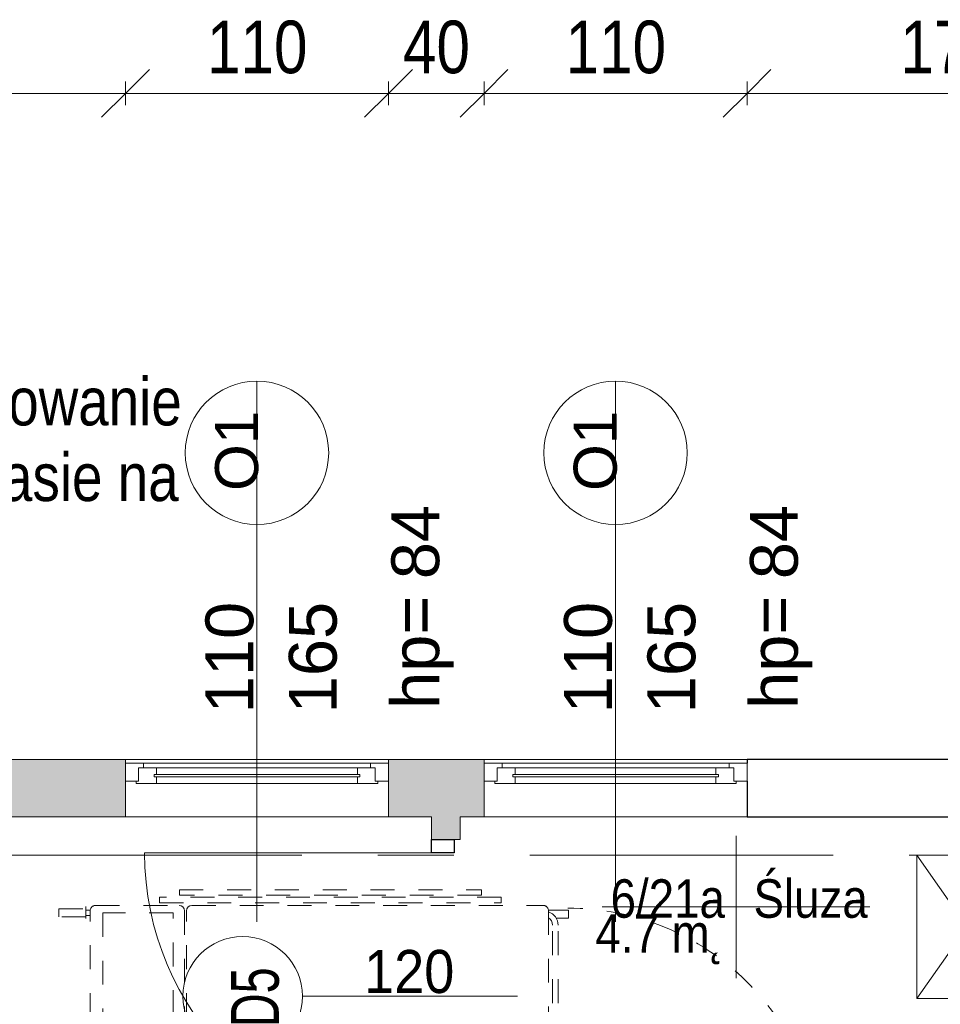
# Model space of a CAD drawing. Header units: centimetres. Extents: x -1631 to 1829, y -257 to 3158.
# Tile 114 of 129: x 113 to 498, y 2746 to 3158. Entities that reach past the tile are written whole.
import ezdxf

# ---------------------------------------------------------------- set-up
doc = ezdxf.new("R2010")
doc.units = ezdxf.units.CM
doc.linetypes.add('Kreska', pattern=[20, 10, -10])
doc.linetypes.add('Oś', pattern=[222.25, 127, -31.75, 31.75, -31.75])
for name, color, linetype, lineweight in [('A-ANNO-DIMS', 211, 'Continuous', 13), ('A-ANNO-DIMS-100', 211, 'Continuous', 13), ('A-ANNO-NOTE', 131, 'Continuous', 9), ('A-AREA-IDEN', 2, 'Continuous', 13), ('A-DETL-GENF', 92, 'Continuous', 9), ('A-DETL-MEDM', 33, 'Continuous', 13), ('A-DOOR', 31, 'Continuous', 13), ('A-GENM-HDLN', 13, 'Kreska', 9), ('A-GLAZ', 151, 'Continuous', 13), ('A-GLAZ-IDEN', 152, 'Continuous', 13), ('A-WALL', 113, 'Continuous', 13), ('G-ANNO-TEXT', 231, 'Continuous', 13), ('Q-SPCQ', 91, 'Continuous', 9), ('Q-SPCQ-HDLN', 91, 'Kreska', 9), ('S-GRID', 1, 'Continuous', 13)]:
    doc.layers.add(name, color=color, linetype=linetype, lineweight=lineweight)
doc.layers.add('A-WALL-PATT', color=111, linetype='Continuous', lineweight=13, plot=False)
doc.styles.add('Arial', font='arial.ttf', dxfattribs={"width": 0.9, "height": 18})
doc.styles.add('Arial Narrow_1', font='ARIALN.TTF', dxfattribs={"height": 22})
doc.styles.add('Arial Narrow_3', font='ARIALN.TTF', dxfattribs={"height": 20})
doc.styles.add('Arial_1', font='arial.ttf', dxfattribs={"width": 0.7, "height": 20})
doc.styles.add('Arial_10', font='arial.ttf', dxfattribs={"height": 20})
doc.styles.add('Arial_11', font='arial.ttf', dxfattribs={"width": 0.85, "height": 23})
doc.styles.add('Arial_13', font='arial.ttf', dxfattribs={"height": 0.2})
doc.styles.add('Arial_8', font='arial.ttf', dxfattribs={"height": 18})
doc.dimstyles.new('Diagonal_1_100__0_1_', dxfattribs={"dimscale": 30.48, "dimtxt": 22.515481, "dimasz": 0.656168, "dimexe": 0.164042, "dimexo": 0.0625, "dimgap": 0.065617, "dimtad": 1, "dimdec": 1, "dimrnd": 0.1, "dimdsep": 46, "dimtxsty": 'Arial Narrow_1', "dimblk1": 'OBLIQUE', "dimblk2": 'OBLIQUE', "dimsah": 1, "dimcen": 0.09, "dimazin": 0, "dimtfac": 1, "dimtdec": 4, "dimtix": 1, "dimtmove": 0, "dimatfit": 3, "dimfxl": 0.164042, "dimfxlon": 1, "dimtvp": 1, "dimtolj": 1, "dimtzin": 0, "dimarcsym": 2})

# ---------------------------------------------------------------- blocks, each defined once
blk = doc.blocks.new('Szafa - 42 cm-2361941-6_piętro IV __13_80 m_ - stan projektowany')
at = {"layer": 'Q-SPCQ'}
for p, q in [((42.5, 48), (-17.5, 6)), ((-17.5, 48), (42.5, 6)), ((-17.5, 6), (-17.5, 48)), ((-17.5, 48), (42.5, 48)), ((42.5, 48), (42.5, 6))]:
    blk.add_line(p, q, dxfattribs=at)
blk = doc.blocks.new('DRZWI 1S - automatyczna etykieta - Drzwi 120-2381491-6_piętro IV __13_80 m_ - stan projektowany')
at = {"layer": 'A-DETL-GENF'}
for p, q in [((-65.5, 6), (-65.5, -3.5)), ((-60, 6), (-65.5, 6)), ((-60, -3.5), (-60, 6)), ((65.5, 6), (60, 6)), ((60, 6), (60, -3.5)), ((65.5, -3.5), (65.5, 6)), ((-65.5, -3.5), (-60, -3.5)), ((60, -3.5), (65.5, -3.5))]:
    blk.add_line(p, q, dxfattribs=at)
at = {"layer": 'A-DETL-MEDM', "lineweight": 25}
for p, q in [((-60, 6), (-65.5, 6)), ((-65.5, 6), (-65.5, -3.5)), ((-60, -3.5), (-60, 6)), ((60, -3.5), (60, 6)), ((60, 6), (65.5, 6)), ((65.5, 6), (65.5, -3.5)), ((-65.5, -3.5), (-60, -3.5)), ((65.5, -3.5), (60, -3.5))]:
    blk.add_line(p, q, dxfattribs=at)
at = {"layer": 'A-DOOR'}
blk.add_line((60, 6), (60, 126), dxfattribs=at)
blk.add_arc((60, 6), 120, 90, 180, dxfattribs=at)
blk = doc.blocks.new('Łóżko transportowe - łóżko PRAWY SKRĘT-2406520-6_piętro IV __13_80 m_ - stan projektowany')
at = {"layer": 'A-GENM-HDLN'}
for p, q in [((-211, -72.67), (-207.66, -72.67)), ((-211, -81.04), (-211, -72.67)), ((-207.66, -72.67), (-207.66, -77.83)), ((-149.44, -72.67), (-149.44, -77.72)), ((-146.11, -72.67), (-149.44, -72.67)), ((-146.11, -81.04), (-146.11, -72.67)), ((-152.16, -77.04), (-204.76, -77.04)), ((-210.71, -81.04), (-146.11, -81.04)), ((-152.16, -79.34), (-204.76, -79.34)), ((-213.01, -230.22), (-213.01, -83.34)), ((-144.01, -83.34), (-144.01, -230.22)), ((-214.13, -100.83), (-216.43, -100.83)), ((-216.43, -100.83), (-216.43, -243.73)), ((-214.13, -243.73), (-214.13, -100.83)), ((-142.2, -101.09), (-139.9, -101.09)), ((-142.2, -243.73), (-142.2, -101.09)), ((-139.9, -101.09), (-139.9, -243.73)), ((-219.53, -109.11), (-217.23, -109.11)), ((-219.53, -235.46), (-219.53, -109.11)), ((-217.23, -109.11), (-217.23, -235.46)), ((-138.89, -109.11), (-138.89, -235.46)), ((-136.59, -109.11), (-138.89, -109.11)), ((-136.59, -235.46), (-136.59, -109.11)), ((-146.31, -232.52), (-210.71, -232.52)), ((-210.71, -233.31), (-146.31, -233.31)), ((-217.23, -235.46), (-219.53, -235.46)), ((-213.01, -270.47), (-213.01, -235.61)), ((-147.5, -238.03), (-209.87, -238.03)), ((-209.87, -238.03), (-209.87, -267.5)), ((-147.5, -267.5), (-147.5, -238.03)), ((-144.01, -235.61), (-144.01, -270.47)), ((-138.89, -235.46), (-136.59, -235.46)), ((-216.43, -243.73), (-214.13, -243.73)), ((-139.9, -243.73), (-142.2, -243.73)), ((-209.87, -267.5), (-147.5, -267.5)), ((-211.54, -285.9), (-211.54, -274.65)), ((-146.31, -272.77), (-210.71, -272.77)), ((-208.23, -274.65), (-208.23, -285.9)), ((-150.17, -274.65), (-145.11, -274.65)), ((-149.14, -285.9), (-149.14, -274.65)), ((-148.67, -274.65), (-148.67, -272.75)), ((-146.35, -274.65), (-146.35, -272.75)), ((-145.83, -274.65), (-145.83, -285.9)), ((-208.23, -285.9), (-211.54, -285.9)), ((-145.83, -285.9), (-149.14, -285.9))]:
    blk.add_line(p, q, dxfattribs=at)
for centre, radius, start, end in [((-152.16, -82.79), 5.75, 17.7326, 90), ((-210.71, -83.34), 2.3, 90, 180), ((-152.16, -82.79), 3.45, 30.5058, 90), ((-146.31, -83.34), 2.3, 0, 90), ((-146.31, -230.22), 2.3, 270, 0), ((-146.31, -235.61), 2.3, 0, 90), ((-210.71, -270.47), 2.3, 180, 270), ((-146.31, -270.47), 2.3, 270, 0)]:
    blk.add_arc(centre, radius, start, end, dxfattribs=at)
at = {"layer": 'Q-SPCQ'}
for p, q in [((-63.94, 37.92), (-63.94, 35.62)), ((78.96, 37.92), (-63.94, 37.92)), ((-55.67, 38.72), (-55.67, 41.02)), ((-55.67, 41.02), (70.69, 41.02)), ((70.69, 38.72), (-55.67, 38.72)), ((70.69, 41.02), (70.69, 38.72)), ((78.96, 35.62), (78.96, 37.92)), ((-106.11, 29.72), (-106.11, 33.03)), ((-106.11, 33.03), (-94.86, 33.03)), ((-94.86, 34.06), (-94.86, 29)), ((-90.67, 34.5), (-55.81, 34.5)), ((-63.94, 35.62), (78.96, 35.62)), ((-50.42, 34.5), (96.46, 34.5)), ((-23.49, 33.12), (-21.22, 5.81)), ((-94.86, 29.72), (-106.11, 29.72)), ((-94.86, 32.56), (-92.95, 32.56)), ((-94.86, 30.24), (-92.95, 30.24)), ((-92.97, -32.2), (-92.97, 32.2)), ((-87.7, 31.37), (-87.7, -31)), ((-58.24, 31.37), (-87.7, 31.37)), ((-58.24, 12.56), (-58.24, 31.37)), ((-53.51, 32.2), (-53.51, 14.3)), ((-52.72, 15.13), (-52.72, 32.2)), ((-43.95, 26.18), (-41.4, 29.24)), ((-41.4, 29.24), (-37.87, 30.32)), ((-37.87, 30.32), (-32.38, 29.92)), ((-32.38, 29.92), (-23.14, 28.89)), ((98.76, 32.49), (107.12, 32.49)), ((98.76, 32.2), (98.76, -32.4)), ((107.12, 29.16), (101.97, 29.16)), ((107.12, 32.49), (107.12, 29.16)), ((120.12, 28.95), (118.27, 28.69)), ((121.45, 28.95), (120.12, 28.95)), ((123.04, 28.95), (121.45, 28.95)), ((124.84, 28.69), (123.04, 28.95)), ((-45.79, 21.48), (-43.95, 26.18)), ((100.45, -26.34), (100.45, 26.25)), ((102.75, -26.34), (102.75, 26.25)), ((114.56, 25.24), (114.03, 24.44)), ((115.35, 26.3), (114.56, 25.24)), ((115.88, 27.09), (115.35, 26.3)), ((117.47, 28.15), (115.88, 27.09)), ((118.27, 28.69), (117.47, 28.15)), ((-52.06, 15.82), (-45.79, 21.48)), ((114.03, 24.44), (114.03, 23.91)), ((114.03, 23.91), (114.08, 23.1)), ((114.08, 23.1), (114.32, 22.25)), ((114.32, 22.25), (114.71, 21.57)), ((114.71, 21.57), (114.98, 21.19)), ((114.98, 21.19), (115.23, 20.92)), ((115.23, 20.92), (115.48, 20.74)), ((123.91, 21.37), (124.1, 21)), ((-79.79, 17.34), (-71, 17.03)), ((-75.29, 17.28), (-78.02, 15.16)), ((-71, 17.03), (-65.71, 15.12)), ((-30.17, 17.16), (-29.39, 13.18)), ((147.83, 18.1), (147.96, 17.02)), ((147.96, 17.02), (148.22, 15.7)), ((-85.46, 8.14), (-83.75, 12.89)), ((-83.75, 12.89), (-81.46, 16.46)), ((-78.02, 15.16), (-79.32, 12.25)), ((-65.71, 15.12), (-60.22, 12.25)), ((-55.38, 12.34), (-52.06, 15.82)), ((-29.39, 13.18), (-27.6, 10.36)), ((148.22, 15.7), (148.49, 14.64)), ((148.49, 14.64), (149.02, 12.25)), ((-79.32, 12.25), (-79.3, 7.78)), ((-70.43, 12.29), (-71.36, 9.94)), ((-60.22, 12.25), (-57.47, 9.74)), ((-59.96, 11.91), (-56.86, 11.75)), ((-57.47, 9.74), (-56.99, 4.53)), ((-27.6, 10.36), (-27.43, 6.67)), ((149.02, 12.25), (149.28, 10.66)), ((149.28, 10.66), (149.55, 8.54)), ((149.55, 8.54), (149.55, 6.42)), ((-85.11, 2.29), (-85.46, 8.14)), ((-80.57, 2.56), (-79.46, 6.57)), ((-63.14, 3.31), (-62.45, 4.98)), ((-62.45, 4.98), (-62.68, 6.92)), ((-57.02, 4.3), (-58.79, -0.56)), ((-27.43, 6.67), (-29.38, 3.26)), ((149.55, 6.42), (149.81, 4.3)), ((149.81, 4.3), (149.81, 2.44)), ((-83.81, -1.05), (-85.11, 2.29)), ((-80.05, -0.59), (-80.57, 2.56)), ((-71.99, 0.23), (-72.29, 2.75)), ((-21.88, 0.92), (-27.74, -15.16)), ((149.81, 2.44), (149.81, 0.85)), ((149.81, 0.85), (149.81, -1.27)), ((-73.74, -4.18), (-82.45, -2.21)), ((-77.94, -3.33), (-80.05, -0.59)), ((-68.13, -3.67), (-73.74, -4.18)), ((-62.1, -2.29), (-68.13, -3.67)), ((-58.79, -0.56), (-62.1, -2.29)), ((-61.75, -2.03), (-58.71, -2.66)), ((-58.24, -31), (-58.24, -3.82)), ((-57.43, -3.6), (-55.11, -7.81)), ((-28.96, -5.2), (-29.98, -1.41)), ((149.81, -1.27), (149.81, -3.39)), ((-55.11, -7.81), (-50.47, -14.88)), ((-30.06, -8.73), (-28.96, -5.2)), ((102.27, -8.97), (97.21, -8.16)), ((104.13, -7.98), (104.02, -8.17)), ((111.94, -13.19), (104.98, -7.83)), ((-53.51, -10.24), (-53.51, -32.2)), ((-52.72, -32.2), (-52.72, -11.45)), ((-34.27, -14.65), (-32.51, -11)), ((-32.51, -11), (-30.06, -8.73)), ((96.55, -8.81), (97.4, -14.24)), ((-50.47, -14.88), (-49.89, -19.88)), ((98.63, -15.63), (108.86, -18.54)), ((149.28, -16.38), (149.02, -17.7)), ((-49.89, -19.88), (-48.19, -23.49)), ((-28.42, -18.63), (-29.07, -34.66)), ((148.49, -20.09), (147.92, -21.46)), ((148.75, -18.76), (148.49, -20.09)), ((149.02, -17.7), (148.75, -18.76)), ((-48.19, -23.49), (-45.06, -25.43)), ((146.1, -24.33), (145.31, -25.13)), ((147.16, -22.74), (146.1, -24.33)), ((147.92, -21.46), (147.08, -22.85)), ((-94.86, -28.33), (-94.86, -33.39)), ((-45.06, -25.43), (-39.64, -26.44)), ((-39.64, -26.44), (-28.8, -28.02)), ((127.81, -27.51), (125.69, -27.25)), ((129.93, -27.78), (127.81, -27.51)), ((131.79, -27.78), (129.93, -27.78)), ((132.4, -27.81), (131.79, -27.78)), ((137.62, -27.78), (135.76, -28.04)), ((139.47, -27.51), (137.62, -27.78)), ((141.59, -26.98), (139.47, -27.51)), ((142.92, -26.45), (141.59, -26.98)), ((144.25, -25.92), (142.92, -26.45)), ((145.31, -25.13), (144.25, -25.92)), ((-106.11, -32.67), (-106.11, -29.36)), ((-106.11, -29.36), (-94.86, -29.36)), ((-94.86, -32.67), (-106.11, -32.67)), ((-94.86, -29.83), (-92.95, -29.83)), ((-94.86, -32.16), (-92.95, -32.16)), ((-87.7, -31), (-58.24, -31)), ((98.76, -32.4), (107.12, -32.4)), ((107.12, -29.06), (102.07, -29.06)), ((107.12, -32.4), (107.12, -29.06)), ((-55.81, -34.5), (-90.67, -34.5)), ((-63.94, -38.61), (-63.94, -36.31)), ((-63.94, -36.31), (78.7, -36.31)), ((96.46, -34.5), (-50.42, -34.5)), ((78.7, -36.31), (78.7, -38.61)), ((78.7, -38.61), (-63.94, -38.61)), ((-55.67, -39.61), (-55.67, -41.91)), ((70.69, -39.61), (-55.67, -39.61)), ((70.69, -41.91), (70.69, -39.61)), ((-55.67, -41.91), (70.69, -41.91)), ((-212.57, -274.65), (-207.51, -274.65)), ((-211.07, -274.65), (-211.07, -272.74)), ((-208.75, -274.65), (-208.75, -272.75))]:
    blk.add_line(p, q, dxfattribs=at)
for centre, radius, start, end in [((-90.67, 32.2), 2.3, 90, 180), ((-55.81, 32.2), 2.3, 360, 90), ((-50.42, 32.2), 2.3, 90, 180), ((96.46, 32.2), 2.3, 360, 90), ((97, 26.25), 5.75, 360, 72.2674), ((97, 26.25), 3.45, 360, 59.4942), ((114.45, 26.3), 10.67, 332.4303, 17.0256), ((135.37, -72.1), 102.08, 84.1616, 96.0296), ((155.31, -5.05), 35.87, 106.259, 128.4942), ((147.02, 24.57), 5.12, 53.3457, 110.0357), ((147.85, 25.78), 3.66, 334.0102, 52.4708), ((118.49, 37.03), 16.57, 259.523, 289.0823), ((127.32, 11.76), 9.78, 68.046, 109.2287), ((137.61, 13.35), 10, 86.6496, 169.8675), ((136.81, -0.41), 23.79, 75.7422, 86.6496), ((142.07, 16.76), 5.92, 13.0754, 84.1902), ((163.14, 13.71), 15.93, 138.9112, 164.0086), ((-79.85, 15.43), 1.91, 88.013, 147.341), ((153.18, 10.57), 25.82, 169.8675, 185.4386), ((-56.76, 13.66), 1.91, 267.0558, 316.4033), ((133.26, -12.2), 20.9, 95.7555, 107.4934), ((133.4, -5.54), 14.31, 49.021, 98.976), ((-32.69, 4.86), 11.5, 339.9773, 4.7513), ((131.67, -10.77), 19.09, 104.2457, 129.8189), ((137.97, -0.27), 7.34, 8.3566, 49.021), ((123.87, -1.49), 6.97, 129.3765, 229.136), ((137.33, 0.4), 7.91, 309.1031, 2.8416), ((-82.03, -0.35), 1.91, 201.3338, 257.3013), ((-59.1, -4.53), 1.91, 28.911, 78.2584), ((79.86, -7.33), 70.06, 352.5069, 3.2247), ((97.11, -8.72), 0.576, 80.8461, 188.9292), ((102.55, -7.27), 1.73, 260.8461, 328.5399), ((104.62, -8.28), 0.576, 52.4244, 148.5399), ((129.04, 4.7), 15.03, 229.6853, 259.0191), ((129.04, 12.28), 22.38, 279.3994, 306.3925), ((128, 26.42), 36.52, 267.1297, 277.2298), ((34.66, -39.09), 97.15, 9.5267, 17.2664), ((-16.93, -19.09), 11.5, 159.9773, 177.6993), ((99.11, -13.97), 1.73, 188.9292, 254.1509), ((61.3, 12.26), 56.78, 325.6186, 334.1985), ((127.86, 18.05), 34.19, 243.1615, 271.9722), ((139.83, 31.24), 60.07, 238.1847, 249.7735), ((136.25, -23.47), 5.8, 175.4525, 229.6854), ((97, -26.34), 3.45, 300.5058, 360), ((97, -26.34), 5.75, 287.7326, 360), ((133.88, 9.76), 37.9, 246.9882, 257.5224), ((134.62, -17.47), 10.63, 258.4769, 276.1668), ((-90.67, -32.2), 2.3, 180, 270), ((-55.81, -32.2), 2.3, 270, 0), ((-50.42, -32.2), 2.3, 180, 270), ((96.46, -32.2), 2.3, 270, 0), ((-204.76, -82.79), 5.75, 90, 162.2674), ((-204.76, -82.79), 3.45, 90, 149.4942), ((-210.71, -230.22), 2.3, 180, 270), ((-210.71, -235.61), 2.3, 90, 180)]:
    blk.add_arc(centre, radius, start, end, dxfattribs=at)
at = {"layer": 'Q-SPCQ-HDLN'}
for centre, radius, end in [((-106.11, -72.67), 105.71, 180.198), ((-106.11, -72.67), 40, 180), ((-28.77, -150.01), 105.71, 180.198)]:
    blk.add_arc(centre, radius, 90, end, dxfattribs=at)
blk = doc.blocks.new('Okno - automatyczna etykieta - 110x165 _projektowane_-2619627-6_piętro IV __13_80 m_ - stan projektowany')
at = {"layer": 'A-GLAZ'}
for p, q in [((-55, -3), (-49.5, -3)), ((-55, -10.5), (-55, -3)), ((-50.5, -2), (-42, -2)), ((-50.5, -3), (-50.5, -2)), ((-49.5, -3), (-50.5, -3)), ((-49.5, -8.5), (-49.5, -3)), ((-49.5, -3), (-49.5, -8.5)), ((-42, -2), (-42, -4.75)), ((42, -2), (-42, -2)), ((42, -2), (50.5, -2)), ((42, -4.75), (42, -2)), ((49.5, -3), (49.5, -8.5)), ((50.5, -3), (49.5, -3)), ((49.5, -3), (55, -3)), ((49.5, -8.5), (49.5, -3)), ((50.5, -2), (50.5, -3)), ((55, -3), (55, -10.5)), ((-43, -5.75), (-43, -4.75)), ((-43, -4.75), (43, -4.75)), ((-43, -4.75), (-43, -5.75)), ((-42, -4.75), (-43, -4.75)), ((43, -5.75), (-43, -5.75)), ((-43, -5.75), (-42, -5.75)), ((-42, -5.75), (-42, -8.5)), ((43, -4.75), (42, -4.75)), ((42, -5.75), (43, -5.75)), ((42, -8.5), (42, -5.75)), ((43, -4.75), (43, -5.75)), ((43, -5.75), (43, -4.75)), ((-47.5, -10.5), (-55, -10.5)), ((-55, -10.5), (55, -10.5)), ((-42, -8.5), (-49.5, -8.5)), ((-49.5, -8.5), (-47.5, -8.5)), ((-47.5, -8.5), (-47.5, -10.5)), ((47.5, -10.5), (-47.5, -10.5)), ((42, -8.5), (-42, -8.5)), ((49.5, -8.5), (42, -8.5)), ((47.5, -8.5), (49.5, -8.5)), ((47.5, -10.5), (47.5, -8.5)), ((55, -10.5), (47.5, -10.5))]:
    blk.add_line(p, q, dxfattribs=at)
blk = doc.blocks.new('METKA_POMIESZCZENIA2 - Rozbudowana krótka - bez ramki-2403173-6_piętro IV __13_80 m_ - stan projektowany')
at = {"layer": 'A-AREA-IDEN'}
for p, q in [((0, 0.425), (0, 0)), ((0.0976, 0), (-0.8, 0)), ((-0.8, 0), (0.8, 0)), ((0, 0), (0, -0.425))]:
    blk.add_line(p, q, dxfattribs=at)
blk = doc.blocks.new('DIMBLOCK205-6_piętro IV __13_80 m_ - stan projektowany')
at = {"layer": 'A-ANNO-DIMS-100', "transparency": 16777216}
for p, q in [((-12.62, 3127.02), (-2.62, 3137.02)), ((157.38, 3127.02), (167.38, 3137.02)), ((-12.62, 3122.02), (-12.62, 3132.02)), ((157.38, 3122.02), (157.38, 3132.02)), ((-12.62, 3127.02), (-22.62, 3117.02)), ((-12.62, 3127.02), (157.38, 3127.02)), ((-12.62, 3127.02), (-12.62, 3122.02)), ((157.38, 3127.02), (147.38, 3117.02)), ((157.38, 3127.02), (157.38, 3122.02))]:
    blk.add_line(p, q, dxfattribs=at)
at = {"layer": 'A-ANNO-DIMS-100', "color": 0, "transparency": 16777216, "insert": (51.47, 3157.45), "char_height": 22, "width": 50.1774, "attachment_point": 1, "line_spacing_factor": 0.974696, "style": 'Arial Narrow_1'}
blk.add_mtext('170', dxfattribs=at)
blk = doc.blocks.new('_Oblique')
at = {"color": 0, "linetype": 'ByBlock', "lineweight": -2}
blk.add_line((-0.5, -0.5), (0.5, 0.5), dxfattribs=at)
blk = doc.blocks.new('DIMBLOCK206-6_piętro IV __13_80 m_ - stan projektowany')
at = {"layer": 'A-ANNO-DIMS-100', "transparency": 16777216}
for p, q in [((157.38, 3127.02), (167.38, 3137.02)), ((267.38, 3127.02), (277.38, 3137.02)), ((157.38, 3122.02), (157.38, 3132.02)), ((267.38, 3122.02), (267.38, 3132.02)), ((157.38, 3127.02), (147.38, 3117.02)), ((157.38, 3127.02), (267.38, 3127.02)), ((157.38, 3127.02), (157.38, 3122.02)), ((267.38, 3127.02), (257.38, 3117.02)), ((267.38, 3127.02), (267.38, 3122.02))]:
    blk.add_line(p, q, dxfattribs=at)
at = {"layer": 'A-ANNO-DIMS-100', "color": 0, "transparency": 16777216, "insert": (191.47, 3157.45), "char_height": 22, "width": 50.1774, "attachment_point": 1, "line_spacing_factor": 0.974696, "style": 'Arial Narrow_1'}
blk.add_mtext('110', dxfattribs=at)
blk = doc.blocks.new('DIMBLOCK207-6_piętro IV __13_80 m_ - stan projektowany')
at = {"layer": 'A-ANNO-DIMS-100', "transparency": 16777216}
for p, q in [((267.38, 3127.02), (277.38, 3137.02)), ((307.38, 3127.02), (317.38, 3137.02)), ((267.38, 3122.02), (267.38, 3132.02)), ((307.38, 3122.02), (307.38, 3132.02)), ((267.38, 3127.02), (257.38, 3117.02)), ((267.38, 3127.02), (307.38, 3127.02)), ((267.38, 3127.02), (267.38, 3122.02)), ((307.38, 3127.02), (297.38, 3117.02)), ((307.38, 3127.02), (307.38, 3122.02))]:
    blk.add_line(p, q, dxfattribs=at)
at = {"layer": 'A-ANNO-DIMS-100', "color": 0, "transparency": 16777216, "insert": (273.44, 3157.45), "char_height": 22, "width": 33.4516, "attachment_point": 1, "line_spacing_factor": 0.974696, "style": 'Arial Narrow_1'}
blk.add_mtext('40', dxfattribs=at)
blk = doc.blocks.new('DIMBLOCK208-6_piętro IV __13_80 m_ - stan projektowany')
at = {"layer": 'A-ANNO-DIMS-100', "transparency": 16777216}
for p, q in [((307.38, 3127.02), (317.38, 3137.02)), ((417.38, 3127.02), (427.38, 3137.02)), ((307.38, 3122.02), (307.38, 3132.02)), ((417.38, 3122.02), (417.38, 3132.02)), ((307.38, 3127.02), (297.38, 3117.02)), ((307.38, 3127.02), (417.38, 3127.02)), ((307.38, 3127.02), (307.38, 3122.02)), ((417.38, 3127.02), (407.38, 3117.02)), ((417.38, 3127.02), (417.38, 3122.02))]:
    blk.add_line(p, q, dxfattribs=at)
at = {"layer": 'A-ANNO-DIMS-100', "color": 0, "transparency": 16777216, "insert": (341.47, 3157.45), "char_height": 22, "width": 50.1774, "attachment_point": 1, "line_spacing_factor": 0.974696, "style": 'Arial Narrow_1'}
blk.add_mtext('110', dxfattribs=at)
blk = doc.blocks.new('DIMBLOCK209-6_piętro IV __13_80 m_ - stan projektowany')
at = {"layer": 'A-ANNO-DIMS-100', "transparency": 16777216}
for p, q in [((417.38, 3127.02), (427.38, 3137.02)), ((587.38, 3127.02), (597.38, 3137.02)), ((417.38, 3122.02), (417.38, 3132.02)), ((587.38, 3122.02), (587.38, 3132.02)), ((417.38, 3127.02), (407.38, 3117.02)), ((417.38, 3127.02), (587.38, 3127.02)), ((417.38, 3127.02), (417.38, 3122.02)), ((587.38, 3127.02), (577.38, 3117.02)), ((587.38, 3127.02), (587.38, 3122.02))]:
    blk.add_line(p, q, dxfattribs=at)
at = {"layer": 'A-ANNO-DIMS-100', "color": 0, "transparency": 16777216, "insert": (481.47, 3157.45), "char_height": 22, "width": 50.1774, "attachment_point": 1, "line_spacing_factor": 0.974696, "style": 'Arial Narrow_1'}
blk.add_mtext('170', dxfattribs=at)
blk = doc.blocks.new('Okno_PG_typ 100 - metka _wys_parapetu-2491532-6_piętro IV __13_80 m_ - stan projektowany')
at = {"layer": 'A-GLAZ-IDEN'}
blk.add_line((0, -1.8946), (0, 0.3677), dxfattribs=at)
blk.add_circle((0, 0.0677), 0.3, dxfattribs=at)
at = {"layer": 'A-GLAZ-IDEN', "insert": (0.5622, -1.0037), "char_height": 0.2, "width": 0.4949, "attachment_point": 1, "rotation": 90, "line_spacing_factor": 0.936439, "style": 'Arial_13'}
blk.add_mtext('\\pxt6.35,12.7,19.05,25.4,31.75,38.1,44.45,50.8,57.15,63.5,69.85,76.2,82.55,88.9,95.25,101.6,107.95,114.3,120.65,127,133.35,139.7,146.05,152.4,158.75,165.1,171.45,177.8,184.15,190.5,196.85,203.2;{hp=}', dxfattribs=at)

msp = doc.modelspace()

# ---------------------------------------------------------------- hatches: boundary and pattern name
at = {"layer": 'A-WALL-PATT'}
h = msp.add_hatch(color=9, dxfattribs=at)
h.paths.add_polyline_path([(1227.38, 2824.33), (1227.38, 2848.33), (507.38, 2848.33), (507.38, 2824.33), (1203.38, 2824.33)], flags=0)
h.paths.add_polyline_path([(307.38, 2824.33), (307.38, 2848.33), (267.38, 2848.33), (267.38, 2824.33), (297.38, 2824.33)], flags=0)
h.paths.add_polyline_path([(142.38, 2824.33), (157.38, 2824.33), (157.38, 2848.33), (-182.62, 2848.33), (-182.62, 2824.33), (17.38, 2824.33)], flags=0)
h.paths.add_polyline_path([(-332.62, 2824.33), (-292.62, 2824.33), (-292.62, 2848.33), (-332.62, 2848.33), (-332.62, 2839.33)], flags=0)
h.paths.add_polyline_path([(-532.62, 2824.33), (-532.62, 2848.33), (-1217.62, 2848.33), (-1217.62, 2824.33), (-547.62, 2824.33)], flags=0)
h = msp.add_hatch(color=9, dxfattribs=at)
h.paths.add_polyline_path([(297.38, 1852.33), (297.38, 1880.83), (285.38, 1880.83), (285.38, 1852.33), (287.38, 1852.33), (287.38, 1852.83), (296.88, 1852.83), (296.88, 1852.33)], flags=0)
h.paths.add_polyline_path([(297.38, 1971.83), (297.38, 2310.83), (285.38, 2310.83), (285.38, 1971.83)], flags=0)
h.paths.add_polyline_path([(285.38, 2411.83), (297.38, 2411.83), (297.38, 2683.83), (285.38, 2683.83), (285.38, 2452.33)], flags=0)
h.paths.add_polyline_path([(285.38, 2814.83), (297.38, 2814.83), (297.38, 2824.33), (285.38, 2824.33), (285.38, 2818.87)], flags=0)

# ---------------------------------------------------------------- linework, layer by layer
at = {"layer": 'A-ANNO-NOTE', "lineweight": 13}
msp.add_line((321.38, 2749.33), (231.38, 2749.33), dxfattribs=at)
msp.add_line((321.38, 2749.33), (231.38, 2749.33), dxfattribs=at)
msp.add_circle((206.38, 2749.33), 25, dxfattribs=at)
at = {"layer": 'A-WALL', "lineweight": 9}
for p, q in [((307.38, 2848.33), (-1252.62, 2848.33)), ((157.38, 2846.83), (157.38, 2848.33)), ((267.38, 2848.33), (267.38, 2846.83)), ((307.38, 2846.83), (307.38, 2848.33)), ((307.38, 2848.33), (417.38, 2848.33)), ((157.38, 2824.33), (157.38, 2839.33)), ((267.38, 2839.33), (267.38, 2824.33)), ((307.38, 2824.33), (307.38, 2839.33)), ((17.38, 2824.33), (285.38, 2824.33)), ((285.38, 2824.33), (285.38, 2814.83)), ((297.38, 2814.83), (297.38, 2824.33)), ((417.38, 2824.33), (297.38, 2824.33)), ((294.88, 2814.83), (297.38, 2814.83))]:
    msp.add_line(p, q, dxfattribs=at)
at = {"layer": 'A-WALL', "color": 7, "lineweight": 25}
for p, q in [((507.38, 2848.33), (417.38, 2848.33)), ((417.38, 2848.33), (417.38, 2846.83)), ((417.38, 2839.33), (417.38, 2824.33)), ((417.38, 2824.33), (507.38, 2824.33))]:
    msp.add_line(p, q, dxfattribs=at)
at = {"layer": 'S-GRID', "linetype": 'Oś'}
msp.add_line((1342.46, 2808.33), (-1368.76, 2808.33), dxfattribs=at)

# ---------------------------------------------------------------- block references
at = {"layer": 'A-AREA-IDEN', "xscale": 69.99999999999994, "yscale": 69.99999999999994, "zscale": 69.99999999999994}
msp.add_blockref('METKA_POMIESZCZENIA2 - Rozbudowana krótka - bez ramki-2403173-6_piętro IV __13_80 m_ - stan projektowany', (412.78, 2786.67), dxfattribs=at)
at = {"layer": 'A-DOOR', "rotation": 89.99999999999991}
msp.add_blockref('DRZWI 1S - automatyczna etykieta - Drzwi 120-2381491-6_piętro IV __13_80 m_ - stan projektowany', (291.38, 2749.33), dxfattribs=at)
at = {"layer": 'A-GLAZ', "rotation": 180}
for p in [(212.38, 2836.33), (362.38, 2836.33)]:
    msp.add_blockref('Okno - automatyczna etykieta - 110x165 _projektowane_-2619627-6_piętro IV __13_80 m_ - stan projektowany', p, dxfattribs=at)
at = {"layer": 'A-GLAZ-IDEN', "xscale": 99.99999999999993, "yscale": 99.99999999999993, "zscale": 99.99999999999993}
msp.add_blockref('Okno_PG_typ 100 - metka _wys_parapetu-2491532-6_piętro IV __13_80 m_ - stan projektowany', (362.38, 2969.88), dxfattribs=at)
at = {"layer": 'Q-SPCQ'}
for name, p, rotation in [('Szafa - 42 cm-2361941-6_piętro IV __13_80 m_ - stan projektowany', (536.38, 2765.83), 90.00000000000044), ('Łóżko transportowe - łóżko PRAWY SKRĘT-2406520-6_piętro IV __13_80 m_ - stan projektowany', (415.38, 2574.33), 270.0000000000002)]:
    msp.add_blockref(name, p, dxfattribs=dict(at, rotation=rotation))

# ---------------------------------------------------------------- texts
at = {"layer": 'A-ANNO-NOTE', "lineweight": 211, "insert": (276.05, 2759.56), "char_height": 18, "width": 38.07, "attachment_point": 5, "line_spacing_factor": 0.936439, "style": 'Arial'}
msp.add_mtext('\\pxqc,t6.35,12.7,19.05,25.4,31.75,38.1,44.45,50.8,57.15,63.5,69.85,76.2,82.55,88.9,95.25,101.6,107.95,114.3,120.65,127,133.35,139.7,146.05,152.4,158.75,165.1,171.45,177.8,184.15,190.5,196.85,203.2;{120}', dxfattribs=at)
at = {"layer": 'A-ANNO-NOTE', "lineweight": 211, "insert": (211.67, 2748.9), "char_height": 20, "width": 25.97, "attachment_point": 5, "rotation": 90, "line_spacing_factor": 0.936439, "style": 'Arial_1'}
msp.add_mtext('\\pxqc,t4.445,8.89,13.335,17.78,22.225,26.67,31.115,35.56,40.005,44.45,48.895,53.34,57.785,62.23,66.675,71.12,75.565,80.01,84.455,88.9,93.345,97.79,102.235,106.68,111.125,115.57,120.015,124.46,128.905,133.35,137.795,142.24;{D5}', dxfattribs=at)
at = {"layer": 'A-AREA-IDEN', "char_height": 16.1, "line_spacing_factor": 0.936439, "style": 'Arial_11'}
for s, insert, width, attachment_point in [('\\pt84.99995,169.9999,255.00008,340.00003,424.99998,509.99993,595.00011,680.00006,765.00001,849.99996,934.99991,1020.00009,1105.00004,1189.99999,1274.99994,1359.99989,1445.00007,1530.00002,1614.99997,1699.99992,1785.0001,1870.00005,1955,2039.99995,2124.9999,2210.00008,2295.00003,2379.99998,2464.99993,2550.00011,2635.00006,2720.00001;Śluza', (420.08, 2781.92), 47.6, 7), ('\\pxqr,t3.69565,7.3913,11.08696,14.78261,18.47826,22.17391,25.86957,29.56522,33.26087,36.95652,40.65217,44.34783,48.04348,51.73913,55.43478,59.13043,62.82609,66.52174,70.21739,73.91304,77.6087,81.30435,85,88.69565,92.3913,96.08696,99.78261,103.47826,107.17391,110.86957,114.56522,118.26087;{6/21a}', (408.12, 2781.92), 47.6, 9), ('\\pt84.99995,169.9999,255.00008,340.00003,424.99998,509.99993,595.00011,680.00006,765.00001,849.99996,934.99991,1020.00009,1105.00004,1189.99999,1274.99994,1359.99989,1445.00007,1530.00002,1614.99997,1699.99992,1785.0001,1870.00005,1955,2039.99995,2124.9999,2210.00008,2295.00003,2379.99998,2464.99993,2550.00011,2635.00006,2720.00001;4.7 m˛', (408.12, 2783.59), 53.55, 3)]:
    msp.add_mtext(s, dxfattribs=dict(at, insert=insert, width=width, attachment_point=attachment_point))
at = {"layer": 'A-GLAZ-IDEN', "rotation": 90, "line_spacing_factor": 0.936439}
for s, insert, char_height, width, attachment_point, style in [('\\pxqc,t7.05556,14.11111,21.16667,28.22222,35.27778,42.33333,49.38889,56.44444,63.5,70.55556,77.61111,84.66667,91.72222,98.77778,105.83333,112.88889,119.94444,127,134.05556,141.11111,148.16667,155.22222,162.27778,169.33333,176.38889,183.44444,190.5,197.55556,204.61111,211.66667,218.72222,225.77778;{O1}', (353.99, 2977.47), 18, 33.7, 5, 'Arial_8'), ('\\pxt6.35,12.7,19.05,25.4,31.75,38.1,44.45,50.8,57.15,63.5,69.85,76.2,82.55,88.9,95.25,101.6,107.95,114.3,120.65,127,133.35,139.7,146.05,152.4,158.75,165.1,171.45,177.8,184.15,190.5,196.85,203.2;{84}', (268.6, 2923.79), 20, 32.4, 1, 'Arial_10'), ('\\pxt6.35,12.7,19.05,25.4,31.75,38.1,44.45,50.8,57.15,63.5,69.85,76.2,82.55,88.9,95.25,101.6,107.95,114.3,120.65,127,133.35,139.7,146.05,152.4,158.75,165.1,171.45,177.8,184.15,190.5,196.85,203.2;{84}', (418.6, 2923.79), 20, 32.4, 1, 'Arial_10'), ('\\pxqc,t6.35,12.7,19.05,25.4,31.75,38.1,44.45,50.8,57.15,63.5,69.85,76.2,82.55,88.9,95.25,101.6,107.95,114.3,120.65,127,133.35,139.7,146.05,152.4,158.75,165.1,171.45,177.8,184.15,190.5,196.85,203.2;{165}', (235.86, 2891), 20, 48.3, 5, 'Arial_10'), ('\\pxqc,t6.35,12.7,19.05,25.4,31.75,38.1,44.45,50.8,57.15,63.5,69.85,76.2,82.55,88.9,95.25,101.6,107.95,114.3,120.65,127,133.35,139.7,146.05,152.4,158.75,165.1,171.45,177.8,184.15,190.5,196.85,203.2;{110}', (350.98, 2891), 20, 48.3, 5, 'Arial_10'), ('\\pxqc,t6.35,12.7,19.05,25.4,31.75,38.1,44.45,50.8,57.15,63.5,69.85,76.2,82.55,88.9,95.25,101.6,107.95,114.3,120.65,127,133.35,139.7,146.05,152.4,158.75,165.1,171.45,177.8,184.15,190.5,196.85,203.2;{165}', (385.86, 2891), 20, 48.3, 5, 'Arial_10')]:
    msp.add_mtext(s, dxfattribs=dict(at, insert=insert, char_height=char_height, width=width, attachment_point=attachment_point, style=style))
at = {"layer": 'G-ANNO-TEXT', "color": 1, "insert": (-150.17, 3008.12), "char_height": 20, "width": 342, "attachment_point": 1, "line_spacing_factor": 0.949189, "style": 'Arial Narrow_3', "bg_fill": 3, "box_fill_scale": 1.25, "bg_fill_color": 256, "bg_fill_true_color": 13158600, "bg_fill_transparency": 0}
msp.add_mtext('\\pt127,254,381,508,635,762,889,1016,1143,1270,1397,1524,1651,1778,1905,2032,2159,2286,2413,2540,2667,2794,2921,3048,3175,3302,3429,3556,3683,3810,3937,4064;należy uwzględnić zastosowanie wełny mineralnej w tym pasie na elewacji', dxfattribs=at)

# ---------------------------------------------------------------- dimensions: what is measured, and where the dimension line sits
at = {"layer": 'A-ANNO-DIMS'}
for base, p1, p2, override, picture, middle in [((157.38, 3127.02), (-12.62, 3122.02), (157.38, 3122.02), {"dimpost": '<>', "dimfxl": 170}, 'DIMBLOCK205-6_piętro IV __13_80 m_ - stan projektowany', (72.38, 3140.25)), ((267.38, 3127.02), (157.38, 3122.02), (267.38, 3122.02), {"dimpost": '<>', "dimfxl": 110}, 'DIMBLOCK206-6_piętro IV __13_80 m_ - stan projektowany', (212.38, 3140.25)), ((307.38, 3127.02), (267.38, 3122.02), (307.38, 3122.02), {"dimpost": '<>', "dimfxl": 40}, 'DIMBLOCK207-6_piętro IV __13_80 m_ - stan projektowany', (287.38, 3140.25)), ((417.38, 3127.02), (307.38, 3122.02), (417.38, 3122.02), {"dimpost": '<>', "dimfxl": 110}, 'DIMBLOCK208-6_piętro IV __13_80 m_ - stan projektowany', (362.38, 3140.25)), ((587.38, 3127.02), (417.38, 3122.02), (587.38, 3122.02), {"dimpost": '<>', "dimfxl": 170}, 'DIMBLOCK209-6_piętro IV __13_80 m_ - stan projektowany', (502.38, 3140.25))]:
    dim = msp.add_linear_dim(base=base, p1=p1, p2=p2, dimstyle='Diagonal_1_100__0_1_', override=override, dxfattribs=at)
    dim.commit()
    dim.dimension.update_dxf_attribs({"geometry": picture, "text_midpoint": middle})

# ---------------------------------------------------------------- next in the draw order: block references
at = {"layer": 'A-GLAZ-IDEN', "xscale": 99.99999999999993, "yscale": 99.99999999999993, "zscale": 99.99999999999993}
msp.add_blockref('Okno_PG_typ 100 - metka _wys_parapetu-2491532-6_piętro IV __13_80 m_ - stan projektowany', (212.38, 2969.88), dxfattribs=at)

# ---------------------------------------------------------------- next in the draw order: texts
at = {"layer": 'A-GLAZ-IDEN', "attachment_point": 5, "rotation": 90, "line_spacing_factor": 0.936439}
for s, insert, char_height, width, style in [('\\pxqc,t7.05556,14.11111,21.16667,28.22222,35.27778,42.33333,49.38889,56.44444,63.5,70.55556,77.61111,84.66667,91.72222,98.77778,105.83333,112.88889,119.94444,127,134.05556,141.11111,148.16667,155.22222,162.27778,169.33333,176.38889,183.44444,190.5,197.55556,204.61111,211.66667,218.72222,225.77778;{O1}', (203.99, 2977.47), 18, 33.7, 'Arial_8'), ('\\pxqc,t6.35,12.7,19.05,25.4,31.75,38.1,44.45,50.8,57.15,63.5,69.85,76.2,82.55,88.9,95.25,101.6,107.95,114.3,120.65,127,133.35,139.7,146.05,152.4,158.75,165.1,171.45,177.8,184.15,190.5,196.85,203.2;{110}', (200.98, 2891), 20, 48.3, 'Arial_10')]:
    msp.add_mtext(s, dxfattribs=dict(at, insert=insert, char_height=char_height, width=width, style=style))

doc.saveas('drawing.dxf')
